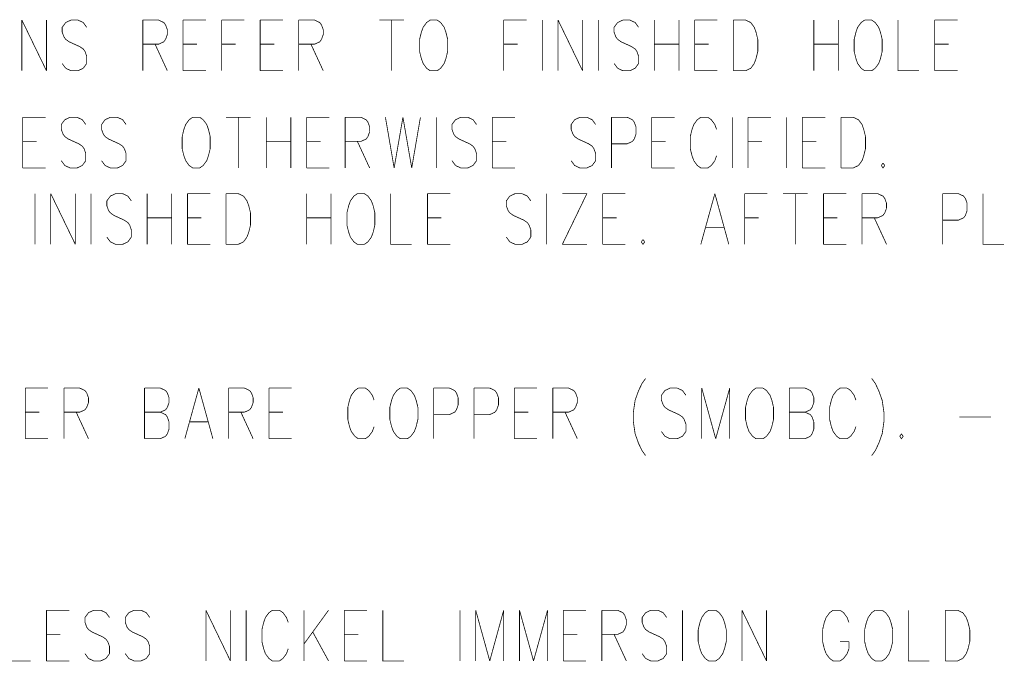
# Model space of a CAD drawing. Extents: x 0 to 34, y 0 to 22.
# Tile 23 of 33: x 21.871 to 23.148, y 8.958 to 9.79. Entities that reach past the tile are written whole.
import ezdxf

# ---------------------------------------------------------------- set-up
doc = ezdxf.new("R2010")
doc.units = 0
doc.header["$MEASUREMENT"] = 0
doc.layers.add('DD_PHO', color=7, linetype='CONTINUOUS')

msp = doc.modelspace()

# ---------------------------------------------------------------- linework, layer by layer
at = {"layer": 'DD_PHO', "const_width": 0.001}
for points in [[(21.874, 9.7895), (21.874, 9.7238)], [(21.874, 9.7895), (21.9059, 9.7238)], [(21.9059, 9.7895), (21.9059, 9.7238)], [(21.9377, 9.7895), (21.9309, 9.7863), (21.9263, 9.7801), (21.9263, 9.7738), (21.9286, 9.7676), (21.9309, 9.7645)], [(21.9468, 9.7895), (21.9377, 9.7895)], [(21.9581, 9.7801), (21.9536, 9.7863), (21.9468, 9.7895)], [(22.0309, 9.7895), (22.0309, 9.7238)], [(22.0309, 9.7895), (22.0513, 9.7895)], [(22.0513, 9.7895), (22.0581, 9.7863), (22.0604, 9.7832)], [(22.0604, 9.7832), (22.0627, 9.777)], [(22.0831, 9.7895), (22.0831, 9.7238)], [(22.0831, 9.7895), (22.1127, 9.7895)], [(22.1331, 9.7895), (22.1331, 9.7238)], [(22.1331, 9.7895), (22.1627, 9.7895)], [(22.1831, 9.7895), (22.1831, 9.7238)], [(22.1831, 9.7895), (22.2127, 9.7895)], [(22.2331, 9.7895), (22.2331, 9.7238)], [(22.2331, 9.7895), (22.2536, 9.7895)], [(22.2536, 9.7895), (22.2604, 9.7863), (22.2627, 9.7832)], [(22.2627, 9.7832), (22.2649, 9.777)], [(22.3377, 9.7895), (22.3695, 9.7895)], [(22.3536, 9.7895), (22.3536, 9.7238)], [(22.4036, 9.7895), (22.399, 9.7863), (22.3945, 9.7801), (22.3922, 9.7738), (22.3899, 9.7645)], [(22.4127, 9.7895), (22.4036, 9.7895)], [(22.4263, 9.7645), (22.424, 9.7738), (22.4218, 9.7801), (22.4172, 9.7863), (22.4127, 9.7895)], [(22.499, 9.7895), (22.499, 9.7238)], [(22.499, 9.7895), (22.5286, 9.7895)], [(22.549, 9.7895), (22.549, 9.7238)], [(22.5695, 9.7895), (22.5695, 9.7238)], [(22.5695, 9.7895), (22.6013, 9.7238)], [(22.6013, 9.7895), (22.6013, 9.7238)], [(22.6218, 9.7895), (22.6218, 9.7238)], [(22.6536, 9.7895), (22.6468, 9.7863), (22.6422, 9.7801), (22.6422, 9.7738), (22.6445, 9.7676), (22.6468, 9.7645)], [(22.6627, 9.7895), (22.6536, 9.7895)], [(22.674, 9.7801), (22.6695, 9.7863), (22.6627, 9.7895)], [(22.6945, 9.7895), (22.6945, 9.7238)], [(22.7263, 9.7895), (22.7263, 9.7238)], [(22.7468, 9.7895), (22.7468, 9.7238)], [(22.7468, 9.7895), (22.7763, 9.7895)], [(22.7968, 9.7895), (22.7968, 9.7238)], [(22.7968, 9.7895), (22.8127, 9.7895)], [(22.8127, 9.7895), (22.8195, 9.7863), (22.824, 9.7801), (22.8263, 9.7738), (22.8286, 9.7645)], [(22.9013, 9.7895), (22.9013, 9.7238)], [(22.9331, 9.7895), (22.9331, 9.7238)], [(22.9672, 9.7895), (22.9627, 9.7863), (22.9581, 9.7801), (22.9559, 9.7738), (22.9536, 9.7645)], [(22.9763, 9.7895), (22.9672, 9.7895)], [(22.9899, 9.7645), (22.9877, 9.7738), (22.9854, 9.7801), (22.9809, 9.7863), (22.9763, 9.7895)], [(23.0104, 9.7895), (23.0104, 9.7238), (23.0377, 9.7238)], [(23.0581, 9.7895), (23.0581, 9.7238)], [(23.0581, 9.7895), (23.0877, 9.7895)], [(22.0627, 9.7707), (22.0604, 9.7645)], [(22.0627, 9.777), (22.0627, 9.7707)], [(22.2649, 9.7707), (22.2627, 9.7645)], [(22.2649, 9.777), (22.2649, 9.7707)], [(21.9309, 9.7645), (21.9354, 9.7613), (21.949, 9.7551), (21.9536, 9.752)], [(22.0513, 9.7582), (22.0309, 9.7582)], [(22.0468, 9.7582), (22.0627, 9.7238)], [(22.0604, 9.7645), (22.0581, 9.7613), (22.0513, 9.7582)], [(22.0831, 9.7582), (22.1013, 9.7582)], [(22.1331, 9.7582), (22.1513, 9.7582)], [(22.1831, 9.7582), (22.2013, 9.7582)], [(22.2536, 9.7582), (22.2331, 9.7582)], [(22.249, 9.7582), (22.2649, 9.7238)], [(22.2627, 9.7645), (22.2604, 9.7613), (22.2536, 9.7582)], [(22.3899, 9.7645), (22.3899, 9.7488), (22.3922, 9.7395)], [(22.424, 9.7395), (22.4263, 9.7488), (22.4263, 9.7645)], [(22.499, 9.7582), (22.5172, 9.7582)], [(22.6468, 9.7645), (22.6513, 9.7613), (22.6649, 9.7551), (22.6695, 9.752)], [(22.6945, 9.7582), (22.7263, 9.7582)], [(22.7468, 9.7582), (22.7649, 9.7582)], [(22.8286, 9.7645), (22.8286, 9.7488), (22.8263, 9.7395)], [(22.9013, 9.7582), (22.9331, 9.7582)], [(22.9536, 9.7645), (22.9536, 9.7488), (22.9559, 9.7395)], [(22.9877, 9.7395), (22.9899, 9.7488), (22.9899, 9.7645)], [(23.0581, 9.7582), (23.0763, 9.7582)], [(21.9536, 9.752), (21.9559, 9.7488), (21.9581, 9.7426), (21.9581, 9.7332)], [(22.6695, 9.752), (22.6718, 9.7488), (22.674, 9.7426), (22.674, 9.7332)], [(21.9309, 9.727), (21.9263, 9.7332)], [(21.9581, 9.7332), (21.9536, 9.727)], [(22.3922, 9.7395), (22.3945, 9.7332)], [(22.3945, 9.7332), (22.399, 9.727)], [(22.4172, 9.727), (22.4218, 9.7332)], [(22.4218, 9.7332), (22.424, 9.7395)], [(22.6468, 9.727), (22.6422, 9.7332)], [(22.674, 9.7332), (22.6695, 9.727)], [(22.824, 9.7332), (22.8195, 9.727)], [(22.8263, 9.7395), (22.824, 9.7332)], [(22.9559, 9.7395), (22.9581, 9.7332)], [(22.9581, 9.7332), (22.9627, 9.727)], [(22.9809, 9.727), (22.9854, 9.7332)], [(22.9854, 9.7332), (22.9877, 9.7395)], [(21.9536, 9.727), (21.9468, 9.7238), (21.9377, 9.7238), (21.9309, 9.727)], [(22.0831, 9.7238), (22.1127, 9.7238)], [(22.1831, 9.7238), (22.2127, 9.7238)], [(22.399, 9.727), (22.4036, 9.7238), (22.4127, 9.7238), (22.4172, 9.727)], [(22.6695, 9.727), (22.6627, 9.7238), (22.6536, 9.7238), (22.6468, 9.727)], [(22.7468, 9.7238), (22.7763, 9.7238)], [(22.8195, 9.727), (22.8127, 9.7238), (22.7968, 9.7238)], [(22.9627, 9.727), (22.9672, 9.7238), (22.9763, 9.7238), (22.9809, 9.727)], [(23.0581, 9.7238), (23.0877, 9.7238)], [(21.8751, 9.6635), (21.8751, 9.5978)], [(21.8751, 9.6635), (21.9047, 9.6635)], [(21.9365, 9.6635), (21.9297, 9.6603), (21.9251, 9.6541), (21.9251, 9.6478), (21.9274, 9.6416), (21.9297, 9.6385)], [(21.9456, 9.6635), (21.9365, 9.6635)], [(21.9569, 9.6541), (21.9524, 9.6603), (21.9456, 9.6635)], [(21.9888, 9.6635), (21.9819, 9.6603), (21.9774, 9.6541), (21.9774, 9.6478), (21.9797, 9.6416), (21.9819, 9.6385)], [(21.9979, 9.6635), (21.9888, 9.6635)], [(22.0092, 9.6541), (22.0047, 9.6603), (21.9979, 9.6635)], [(22.0956, 9.6635), (22.091, 9.6603), (22.0865, 9.6541), (22.0842, 9.6478), (22.0819, 9.6385)], [(22.1047, 9.6635), (22.0956, 9.6635)], [(22.1183, 9.6385), (22.116, 9.6478), (22.1138, 9.6541), (22.1092, 9.6603), (22.1047, 9.6635)], [(22.1388, 9.6635), (22.1706, 9.6635)], [(22.1547, 9.6635), (22.1547, 9.5978)], [(22.191, 9.6635), (22.191, 9.5978)], [(22.2229, 9.6635), (22.2229, 9.5978)], [(22.2433, 9.6635), (22.2433, 9.5978)], [(22.2433, 9.6635), (22.2729, 9.6635)], [(22.2933, 9.6635), (22.2933, 9.5978)], [(22.2933, 9.6635), (22.3138, 9.6635)], [(22.3138, 9.6635), (22.3206, 9.6603), (22.3229, 9.6572)], [(22.3229, 9.6572), (22.3251, 9.651)], [(22.3456, 9.6635), (22.3569, 9.5978)], [(22.3683, 9.6635), (22.3569, 9.5978)], [(22.3683, 9.6635), (22.3797, 9.5978)], [(22.391, 9.6635), (22.3797, 9.5978)], [(22.4115, 9.6635), (22.4115, 9.5978)], [(22.4433, 9.6635), (22.4365, 9.6603), (22.4319, 9.6541), (22.4319, 9.6478), (22.4342, 9.6416), (22.4365, 9.6385)], [(22.4524, 9.6635), (22.4433, 9.6635)], [(22.4638, 9.6541), (22.4592, 9.6603), (22.4524, 9.6635)], [(22.4842, 9.6635), (22.4842, 9.5978)], [(22.4842, 9.6635), (22.5138, 9.6635)], [(22.5979, 9.6635), (22.591, 9.6603), (22.5865, 9.6541), (22.5865, 9.6478), (22.5888, 9.6416), (22.591, 9.6385)], [(22.6069, 9.6635), (22.5979, 9.6635)], [(22.6183, 9.6541), (22.6138, 9.6603), (22.6069, 9.6635)], [(22.6388, 9.6635), (22.6388, 9.5978)], [(22.6388, 9.6635), (22.6592, 9.6635)], [(22.6592, 9.6635), (22.666, 9.6603), (22.6683, 9.6572)], [(22.6683, 9.6572), (22.6706, 9.651)], [(22.691, 9.6635), (22.691, 9.5978)], [(22.691, 9.6635), (22.7206, 9.6635)], [(22.7547, 9.6635), (22.7501, 9.6603), (22.7456, 9.6541), (22.7433, 9.6478), (22.741, 9.6385)], [(22.7638, 9.6635), (22.7547, 9.6635)], [(22.7751, 9.6478), (22.7729, 9.6541), (22.7683, 9.6603), (22.7638, 9.6635)], [(22.7956, 9.6635), (22.7956, 9.5978)], [(22.816, 9.6635), (22.816, 9.5978)], [(22.816, 9.6635), (22.8456, 9.6635)], [(22.866, 9.6635), (22.866, 9.5978)], [(22.8865, 9.6635), (22.8865, 9.5978)], [(22.8865, 9.6635), (22.916, 9.6635)], [(22.9365, 9.6635), (22.9365, 9.5978)], [(22.9365, 9.6635), (22.9524, 9.6635)], [(22.9524, 9.6635), (22.9592, 9.6603), (22.9638, 9.6541), (22.966, 9.6478), (22.9683, 9.6385)], [(22.3251, 9.6447), (22.3229, 9.6385)], [(22.3251, 9.651), (22.3251, 9.6447)], [(22.6706, 9.651), (22.6706, 9.6416), (22.6683, 9.6353), (22.666, 9.6322)], [(21.8751, 9.6322), (21.8933, 9.6322)], [(21.9297, 9.6385), (21.9342, 9.6353), (21.9479, 9.6291), (21.9524, 9.626)], [(21.9819, 9.6385), (21.9865, 9.6353), (22.0001, 9.6291), (22.0047, 9.626)], [(22.0819, 9.6385), (22.0819, 9.6228), (22.0842, 9.6135)], [(22.116, 9.6135), (22.1183, 9.6228), (22.1183, 9.6385)], [(22.191, 9.6322), (22.2229, 9.6322)], [(22.2433, 9.6322), (22.2615, 9.6322)], [(22.3138, 9.6322), (22.2933, 9.6322)], [(22.3092, 9.6322), (22.3251, 9.5978)], [(22.3229, 9.6385), (22.3206, 9.6353), (22.3138, 9.6322)], [(22.4365, 9.6385), (22.441, 9.6353), (22.4547, 9.6291), (22.4592, 9.626)], [(22.4842, 9.6322), (22.5024, 9.6322)], [(22.591, 9.6385), (22.5956, 9.6353), (22.6092, 9.6291), (22.6138, 9.626)], [(22.666, 9.6322), (22.6592, 9.6291), (22.6388, 9.6291)], [(22.691, 9.6322), (22.7092, 9.6322)], [(22.741, 9.6385), (22.741, 9.6228), (22.7433, 9.6135)], [(22.816, 9.6322), (22.8342, 9.6322)], [(22.8865, 9.6322), (22.9047, 9.6322)], [(22.9683, 9.6385), (22.9683, 9.6228), (22.966, 9.6135)], [(21.9524, 9.626), (21.9547, 9.6228), (21.9569, 9.6166), (21.9569, 9.6072)], [(22.0047, 9.626), (22.0069, 9.6228), (22.0092, 9.6166), (22.0092, 9.6072)], [(22.4592, 9.626), (22.4615, 9.6228), (22.4638, 9.6166), (22.4638, 9.6072)], [(22.6138, 9.626), (22.616, 9.6228), (22.6183, 9.6166), (22.6183, 9.6072)], [(21.9297, 9.601), (21.9251, 9.6072)], [(21.9569, 9.6072), (21.9524, 9.601)], [(21.9819, 9.601), (21.9774, 9.6072)], [(22.0092, 9.6072), (22.0047, 9.601)], [(22.0842, 9.6135), (22.0865, 9.6072)], [(22.0865, 9.6072), (22.091, 9.601)], [(22.1092, 9.601), (22.1138, 9.6072)], [(22.1138, 9.6072), (22.116, 9.6135)], [(22.4365, 9.601), (22.4319, 9.6072)], [(22.4638, 9.6072), (22.4592, 9.601)], [(22.591, 9.601), (22.5865, 9.6072)], [(22.6183, 9.6072), (22.6138, 9.601)], [(22.7433, 9.6135), (22.7456, 9.6072)], [(22.7456, 9.6072), (22.7501, 9.601)], [(22.7683, 9.601), (22.7729, 9.6072)], [(22.7729, 9.6072), (22.7751, 9.6135)], [(22.9638, 9.6072), (22.9592, 9.601)], [(22.966, 9.6135), (22.9638, 9.6072)], [(22.991, 9.6041), (22.9888, 9.601)], [(22.9933, 9.601), (22.991, 9.6041)], [(21.8751, 9.5978), (21.9047, 9.5978)], [(21.9524, 9.601), (21.9456, 9.5978), (21.9365, 9.5978), (21.9297, 9.601)], [(22.0047, 9.601), (21.9979, 9.5978), (21.9888, 9.5978), (21.9819, 9.601)], [(22.091, 9.601), (22.0956, 9.5978), (22.1047, 9.5978), (22.1092, 9.601)], [(22.2433, 9.5978), (22.2729, 9.5978)], [(22.4592, 9.601), (22.4524, 9.5978), (22.4433, 9.5978), (22.4365, 9.601)], [(22.4842, 9.5978), (22.5138, 9.5978)], [(22.6138, 9.601), (22.6069, 9.5978), (22.5979, 9.5978), (22.591, 9.601)], [(22.691, 9.5978), (22.7206, 9.5978)], [(22.7501, 9.601), (22.7547, 9.5978), (22.7638, 9.5978), (22.7683, 9.601)], [(22.8865, 9.5978), (22.916, 9.5978)], [(22.9592, 9.601), (22.9524, 9.5978), (22.9365, 9.5978)], [(22.9888, 9.601), (22.991, 9.5978), (22.9933, 9.601)], [(21.891, 9.5645), (21.891, 9.4988)], [(21.9115, 9.5645), (21.9115, 9.4988)], [(21.9115, 9.5645), (21.9433, 9.4988)], [(21.9433, 9.5645), (21.9433, 9.4988)], [(21.9638, 9.5645), (21.9638, 9.4988)], [(21.9956, 9.5645), (21.9888, 9.5613), (21.9842, 9.5551), (21.9842, 9.5488), (21.9865, 9.5426), (21.9888, 9.5395)], [(22.0047, 9.5645), (21.9956, 9.5645)], [(22.016, 9.5551), (22.0115, 9.5613), (22.0047, 9.5645)], [(22.0365, 9.5645), (22.0365, 9.4988)], [(22.0683, 9.5645), (22.0683, 9.4988)], [(22.0888, 9.5645), (22.0888, 9.4988)], [(22.0888, 9.5645), (22.1183, 9.5645)], [(22.1388, 9.5645), (22.1388, 9.4988)], [(22.1388, 9.5645), (22.1547, 9.5645)], [(22.1547, 9.5645), (22.1615, 9.5613), (22.166, 9.5551), (22.1683, 9.5488), (22.1706, 9.5395)], [(22.2433, 9.5645), (22.2433, 9.4988)], [(22.2751, 9.5645), (22.2751, 9.4988)], [(22.3092, 9.5645), (22.3047, 9.5613), (22.3001, 9.5551), (22.2979, 9.5488), (22.2956, 9.5395)], [(22.3183, 9.5645), (22.3092, 9.5645)], [(22.3319, 9.5395), (22.3297, 9.5488), (22.3274, 9.5551), (22.3229, 9.5613), (22.3183, 9.5645)], [(22.3524, 9.5645), (22.3524, 9.4988), (22.3797, 9.4988)], [(22.4001, 9.5645), (22.4001, 9.4988)], [(22.4001, 9.5645), (22.4297, 9.5645)], [(22.5138, 9.5645), (22.5069, 9.5613), (22.5024, 9.5551), (22.5024, 9.5488), (22.5047, 9.5426), (22.5069, 9.5395)], [(22.5229, 9.5645), (22.5138, 9.5645)], [(22.5342, 9.5551), (22.5297, 9.5613), (22.5229, 9.5645)], [(22.5547, 9.5645), (22.5547, 9.4988)], [(22.6069, 9.5645), (22.5751, 9.4988)], [(22.5751, 9.5645), (22.6069, 9.5645)], [(22.6274, 9.5645), (22.6274, 9.4988)], [(22.6274, 9.5645), (22.6569, 9.5645)], [(22.7729, 9.5645), (22.7547, 9.4988)], [(22.7729, 9.5645), (22.791, 9.4988)], [(22.8115, 9.5645), (22.8115, 9.4988)], [(22.8115, 9.5645), (22.841, 9.5645)], [(22.8615, 9.5645), (22.8933, 9.5645)], [(22.8774, 9.5645), (22.8774, 9.4988)], [(22.9138, 9.5645), (22.9138, 9.4988)], [(22.9138, 9.5645), (22.9433, 9.5645)], [(22.9638, 9.5645), (22.9638, 9.4988)], [(22.9638, 9.5645), (22.9842, 9.5645)], [(22.9842, 9.5645), (22.991, 9.5613), (22.9933, 9.5582)], [(22.9933, 9.5582), (22.9956, 9.552)], [(23.0683, 9.5645), (23.0683, 9.4988)], [(23.0683, 9.5645), (23.0888, 9.5645)], [(23.0888, 9.5645), (23.0956, 9.5613), (23.0979, 9.5582)], [(23.0979, 9.5582), (23.1001, 9.552)], [(23.1206, 9.5645), (23.1206, 9.4988), (23.1479, 9.4988)], [(22.9956, 9.5457), (22.9933, 9.5395)], [(22.9956, 9.552), (22.9956, 9.5457)], [(23.1001, 9.552), (23.1001, 9.5426), (23.0979, 9.5363), (23.0956, 9.5332)], [(21.9888, 9.5395), (21.9933, 9.5363), (22.0069, 9.5301), (22.0115, 9.527)], [(22.0365, 9.5332), (22.0683, 9.5332)], [(22.0888, 9.5332), (22.1069, 9.5332)], [(22.1706, 9.5395), (22.1706, 9.5238), (22.1683, 9.5145)], [(22.2433, 9.5332), (22.2751, 9.5332)], [(22.2956, 9.5395), (22.2956, 9.5238), (22.2979, 9.5145)], [(22.3297, 9.5145), (22.3319, 9.5238), (22.3319, 9.5395)], [(22.4001, 9.5332), (22.4183, 9.5332)], [(22.5069, 9.5395), (22.5115, 9.5363), (22.5251, 9.5301), (22.5297, 9.527)], [(22.6274, 9.5332), (22.6456, 9.5332)], [(22.8115, 9.5332), (22.8297, 9.5332)], [(22.9138, 9.5332), (22.9319, 9.5332)], [(22.9842, 9.5332), (22.9638, 9.5332)], [(22.9797, 9.5332), (22.9956, 9.4988)], [(22.9933, 9.5395), (22.991, 9.5363), (22.9842, 9.5332)], [(23.0956, 9.5332), (23.0888, 9.5301), (23.0683, 9.5301)], [(22.0115, 9.527), (22.0138, 9.5238), (22.016, 9.5176), (22.016, 9.5082)], [(22.5297, 9.527), (22.5319, 9.5238), (22.5342, 9.5176), (22.5342, 9.5082)], [(22.7615, 9.5207), (22.7842, 9.5207)], [(21.9888, 9.502), (21.9842, 9.5082)], [(22.0115, 9.502), (22.0047, 9.4988), (21.9956, 9.4988), (21.9888, 9.502)], [(22.016, 9.5082), (22.0115, 9.502)], [(22.1615, 9.502), (22.1547, 9.4988), (22.1388, 9.4988)], [(22.166, 9.5082), (22.1615, 9.502)], [(22.1683, 9.5145), (22.166, 9.5082)], [(22.2979, 9.5145), (22.3001, 9.5082)], [(22.3001, 9.5082), (22.3047, 9.502)], [(22.3047, 9.502), (22.3092, 9.4988), (22.3183, 9.4988), (22.3229, 9.502)], [(22.3229, 9.502), (22.3274, 9.5082)], [(22.3274, 9.5082), (22.3297, 9.5145)], [(22.5069, 9.502), (22.5024, 9.5082)], [(22.5297, 9.502), (22.5229, 9.4988), (22.5138, 9.4988), (22.5069, 9.502)], [(22.5342, 9.5082), (22.5297, 9.502)], [(22.6797, 9.5051), (22.6774, 9.502)], [(22.6774, 9.502), (22.6797, 9.4988), (22.6819, 9.502)], [(22.6819, 9.502), (22.6797, 9.5051)], [(22.0888, 9.4988), (22.1183, 9.4988)], [(22.4001, 9.4988), (22.4297, 9.4988)], [(22.5751, 9.4988), (22.6069, 9.4988)], [(22.6274, 9.4988), (22.6569, 9.4988)], [(22.9138, 9.4988), (22.9433, 9.4988)], [(22.6831, 9.325), (22.6786, 9.3187)], [(22.9763, 9.325), (22.9809, 9.3187)], [(21.8786, 9.3125), (21.8786, 9.2468)], [(21.8786, 9.3125), (21.9081, 9.3125)], [(21.9286, 9.3125), (21.9286, 9.2468)], [(21.9286, 9.3125), (21.949, 9.3125)], [(21.949, 9.3125), (21.9559, 9.3093), (21.9581, 9.3062)], [(22.0331, 9.3125), (22.0331, 9.2468)], [(22.0331, 9.3125), (22.0536, 9.3125)], [(22.0536, 9.3125), (22.0604, 9.3093), (22.0627, 9.3062)], [(22.1036, 9.3125), (22.0854, 9.2468)], [(22.1036, 9.3125), (22.1218, 9.2468)], [(22.1422, 9.3125), (22.1422, 9.2468)], [(22.1422, 9.3125), (22.1627, 9.3125)], [(22.1627, 9.3125), (22.1695, 9.3093), (22.1718, 9.3062)], [(22.1945, 9.3125), (22.1945, 9.2468)], [(22.1945, 9.3125), (22.224, 9.3125)], [(22.3104, 9.3125), (22.3059, 9.3093), (22.3013, 9.3031), (22.299, 9.2968), (22.2968, 9.2875)], [(22.3195, 9.3125), (22.3104, 9.3125)], [(22.3309, 9.2968), (22.3286, 9.3031), (22.324, 9.3093), (22.3195, 9.3125)], [(22.3649, 9.3125), (22.3604, 9.3093), (22.3559, 9.3031), (22.3536, 9.2968), (22.3513, 9.2875)], [(22.374, 9.3125), (22.3649, 9.3125)], [(22.3877, 9.2875), (22.3854, 9.2968), (22.3831, 9.3031), (22.3786, 9.3093), (22.374, 9.3125)], [(22.4081, 9.3125), (22.4081, 9.2468)], [(22.4081, 9.3125), (22.4286, 9.3125)], [(22.4286, 9.3125), (22.4354, 9.3093), (22.4377, 9.3062)], [(22.4604, 9.3125), (22.4604, 9.2468)], [(22.4604, 9.3125), (22.4809, 9.3125)], [(22.4809, 9.3125), (22.4877, 9.3093), (22.4899, 9.3062)], [(22.5127, 9.3125), (22.5127, 9.2468)], [(22.5127, 9.3125), (22.5422, 9.3125)], [(22.5627, 9.3125), (22.5627, 9.2468)], [(22.5627, 9.3125), (22.5831, 9.3125)], [(22.5831, 9.3125), (22.5899, 9.3093), (22.5922, 9.3062)], [(22.6786, 9.3187), (22.674, 9.3093), (22.6695, 9.2968), (22.6672, 9.2812)], [(22.7149, 9.3125), (22.7081, 9.3093), (22.7036, 9.3031), (22.7036, 9.2968), (22.7059, 9.2906), (22.7081, 9.2875)], [(22.724, 9.3125), (22.7149, 9.3125)], [(22.7354, 9.3031), (22.7309, 9.3093), (22.724, 9.3125)], [(22.7559, 9.3125), (22.7559, 9.2468)], [(22.7559, 9.3125), (22.774, 9.2468)], [(22.7922, 9.3125), (22.774, 9.2468)], [(22.7922, 9.3125), (22.7922, 9.2468)], [(22.8263, 9.3125), (22.8218, 9.3093), (22.8172, 9.3031), (22.8149, 9.2968), (22.8127, 9.2875)], [(22.8354, 9.3125), (22.8263, 9.3125)], [(22.849, 9.2875), (22.8468, 9.2968), (22.8445, 9.3031), (22.8399, 9.3093), (22.8354, 9.3125)], [(22.8695, 9.3125), (22.8695, 9.2468)], [(22.8695, 9.3125), (22.8899, 9.3125)], [(22.8899, 9.3125), (22.8968, 9.3093), (22.899, 9.3062)], [(22.9354, 9.3125), (22.9309, 9.3093), (22.9263, 9.3031), (22.924, 9.2968), (22.9218, 9.2875)], [(22.9445, 9.3125), (22.9354, 9.3125)], [(22.9559, 9.2968), (22.9536, 9.3031), (22.949, 9.3093), (22.9445, 9.3125)], [(22.9809, 9.3187), (22.9854, 9.3093), (22.9899, 9.2968), (22.9922, 9.2812)], [(21.9581, 9.3062), (21.9604, 9.3)], [(21.9604, 9.3), (21.9604, 9.2937)], [(22.0627, 9.3062), (22.0649, 9.3)], [(22.0649, 9.3), (22.0649, 9.2937)], [(22.1718, 9.3062), (22.174, 9.3)], [(22.174, 9.3), (22.174, 9.2937)], [(22.4399, 9.3), (22.4399, 9.2906), (22.4377, 9.2843), (22.4354, 9.2812)], [(22.4377, 9.3062), (22.4399, 9.3)], [(22.4922, 9.3), (22.4922, 9.2906), (22.4899, 9.2843), (22.4877, 9.2812)], [(22.4899, 9.3062), (22.4922, 9.3)], [(22.5922, 9.3062), (22.5945, 9.3)], [(22.5945, 9.3), (22.5945, 9.2937)], [(22.899, 9.3062), (22.9013, 9.3)], [(22.9013, 9.3), (22.9013, 9.2937)], [(21.9581, 9.2875), (21.9559, 9.2843), (21.949, 9.2812)], [(21.9604, 9.2937), (21.9581, 9.2875)], [(22.0627, 9.2875), (22.0604, 9.2843), (22.0536, 9.2812)], [(22.0649, 9.2937), (22.0627, 9.2875)], [(22.1718, 9.2875), (22.1695, 9.2843), (22.1627, 9.2812)], [(22.174, 9.2937), (22.1718, 9.2875)], [(22.2968, 9.2875), (22.2968, 9.2718), (22.299, 9.2625)], [(22.3513, 9.2875), (22.3513, 9.2718), (22.3536, 9.2625)], [(22.3854, 9.2625), (22.3877, 9.2718), (22.3877, 9.2875)], [(22.5922, 9.2875), (22.5899, 9.2843), (22.5831, 9.2812)], [(22.5945, 9.2937), (22.5922, 9.2875)], [(22.7081, 9.2875), (22.7127, 9.2843), (22.7263, 9.2781), (22.7309, 9.275)], [(22.8127, 9.2875), (22.8127, 9.2718), (22.8149, 9.2625)], [(22.8468, 9.2625), (22.849, 9.2718), (22.849, 9.2875)], [(22.899, 9.2875), (22.8968, 9.2843), (22.8899, 9.2812)], [(22.9013, 9.2937), (22.899, 9.2875)], [(22.9218, 9.2875), (22.9218, 9.2718), (22.924, 9.2625)], [(21.8786, 9.2812), (21.8968, 9.2812)], [(21.949, 9.2812), (21.9286, 9.2812)], [(21.9445, 9.2812), (21.9604, 9.2468)], [(22.0331, 9.2812), (22.0536, 9.2812)], [(22.0536, 9.2812), (22.0604, 9.2781), (22.0627, 9.275)], [(22.0627, 9.275), (22.0649, 9.2687)], [(22.1627, 9.2812), (22.1422, 9.2812)], [(22.1581, 9.2812), (22.174, 9.2468)], [(22.1945, 9.2812), (22.2127, 9.2812)], [(22.4354, 9.2812), (22.4286, 9.2781), (22.4081, 9.2781)], [(22.4877, 9.2812), (22.4809, 9.2781), (22.4604, 9.2781)], [(22.5127, 9.2812), (22.5309, 9.2812)], [(22.5831, 9.2812), (22.5627, 9.2812)], [(22.5786, 9.2812), (22.5945, 9.2468)], [(22.6672, 9.2812), (22.6672, 9.2687)], [(22.7309, 9.275), (22.7331, 9.2718), (22.7354, 9.2656), (22.7354, 9.2562)], [(22.8695, 9.2812), (22.8899, 9.2812)], [(22.8899, 9.2812), (22.8968, 9.2781), (22.899, 9.275)], [(22.899, 9.275), (22.9013, 9.2687)], [(22.9922, 9.2812), (22.9922, 9.2687)], [(23.0899, 9.275), (23.1309, 9.275)], [(22.0649, 9.2687), (22.0649, 9.2593), (22.0627, 9.2531), (22.0604, 9.25)], [(22.0922, 9.2687), (22.1149, 9.2687)], [(22.299, 9.2625), (22.3013, 9.2562)], [(22.3286, 9.2562), (22.3309, 9.2625)], [(22.3536, 9.2625), (22.3559, 9.2562)], [(22.3831, 9.2562), (22.3854, 9.2625)], [(22.6672, 9.2687), (22.6695, 9.2531), (22.674, 9.2406), (22.6786, 9.2312)], [(22.8149, 9.2625), (22.8172, 9.2562)], [(22.8445, 9.2562), (22.8468, 9.2625)], [(22.9013, 9.2687), (22.9013, 9.2593), (22.899, 9.2531), (22.8968, 9.25)], [(22.924, 9.2625), (22.9263, 9.2562)], [(22.9536, 9.2562), (22.9559, 9.2625)], [(22.9922, 9.2687), (22.9899, 9.2531), (22.9854, 9.2406), (22.9809, 9.2312)], [(21.8786, 9.2468), (21.9081, 9.2468)], [(22.0604, 9.25), (22.0536, 9.2468), (22.0331, 9.2468)], [(22.1945, 9.2468), (22.224, 9.2468)], [(22.3013, 9.2562), (22.3059, 9.25)], [(22.3059, 9.25), (22.3104, 9.2468), (22.3195, 9.2468), (22.324, 9.25)], [(22.324, 9.25), (22.3286, 9.2562)], [(22.3559, 9.2562), (22.3604, 9.25)], [(22.3604, 9.25), (22.3649, 9.2468), (22.374, 9.2468), (22.3786, 9.25)], [(22.3786, 9.25), (22.3831, 9.2562)], [(22.5127, 9.2468), (22.5422, 9.2468)], [(22.7081, 9.25), (22.7036, 9.2562)], [(22.7309, 9.25), (22.724, 9.2468), (22.7149, 9.2468), (22.7081, 9.25)], [(22.7354, 9.2562), (22.7309, 9.25)], [(22.8172, 9.2562), (22.8218, 9.25)], [(22.8218, 9.25), (22.8263, 9.2468), (22.8354, 9.2468), (22.8399, 9.25)], [(22.8399, 9.25), (22.8445, 9.2562)], [(22.8968, 9.25), (22.8899, 9.2468), (22.8695, 9.2468)], [(22.9263, 9.2562), (22.9309, 9.25)], [(22.9309, 9.25), (22.9354, 9.2468), (22.9445, 9.2468), (22.949, 9.25)], [(22.949, 9.25), (22.9536, 9.2562)], [(23.0149, 9.2531), (23.0127, 9.25)], [(23.0127, 9.25), (23.0149, 9.2468), (23.0172, 9.25)], [(23.0172, 9.25), (23.0149, 9.2531)], [(22.6786, 9.2312), (22.6831, 9.2249)], [(22.9809, 9.2312), (22.9763, 9.2249)], [(21.8581, 9.0245), (21.8581, 8.9588), (21.8854, 8.9588)], [(21.9059, 9.0245), (21.9059, 8.9588)], [(21.9059, 9.0245), (21.9354, 9.0245)], [(21.9672, 9.0245), (21.9604, 9.0213), (21.9559, 9.0151), (21.9559, 9.0088), (21.9581, 9.0026), (21.9604, 8.9995)], [(21.9763, 9.0245), (21.9672, 9.0245)], [(21.9877, 9.0151), (21.9831, 9.0213), (21.9763, 9.0245)], [(22.0195, 9.0245), (22.0127, 9.0213), (22.0081, 9.0151), (22.0081, 9.0088), (22.0104, 9.0026), (22.0127, 8.9995)], [(22.0286, 9.0245), (22.0195, 9.0245)], [(22.0399, 9.0151), (22.0354, 9.0213), (22.0286, 9.0245)], [(22.1127, 9.0245), (22.1127, 8.9588)], [(22.1127, 9.0245), (22.1445, 8.9588)], [(22.1445, 9.0245), (22.1445, 8.9588)], [(22.1649, 9.0245), (22.1649, 8.9588)], [(22.199, 9.0245), (22.1945, 9.0213), (22.1899, 9.0151), (22.1877, 9.0088), (22.1854, 8.9995)], [(22.2081, 9.0245), (22.199, 9.0245)], [(22.2195, 9.0088), (22.2172, 9.0151), (22.2127, 9.0213), (22.2081, 9.0245)], [(22.2399, 9.0245), (22.2399, 8.9588)], [(22.2718, 9.0245), (22.2399, 8.9807)], [(22.2922, 9.0245), (22.2922, 8.9588)], [(22.2922, 9.0245), (22.3218, 9.0245)], [(22.3422, 9.0245), (22.3422, 8.9588), (22.3695, 8.9588)], [(22.4422, 9.0245), (22.4422, 8.9588)], [(22.4627, 9.0245), (22.4627, 8.9588)], [(22.4627, 9.0245), (22.4809, 8.9588)], [(22.499, 9.0245), (22.4809, 8.9588)], [(22.499, 9.0245), (22.499, 8.9588)], [(22.5195, 9.0245), (22.5195, 8.9588)], [(22.5195, 9.0245), (22.5377, 8.9588)], [(22.5559, 9.0245), (22.5377, 8.9588)], [(22.5559, 9.0245), (22.5559, 8.9588)], [(22.5763, 9.0245), (22.5763, 8.9588)], [(22.5763, 9.0245), (22.6059, 9.0245)], [(22.6263, 9.0245), (22.6263, 8.9588)], [(22.6263, 9.0245), (22.6468, 9.0245)], [(22.6468, 9.0245), (22.6536, 9.0213), (22.6559, 9.0182)], [(22.6559, 9.0182), (22.6581, 9.012)], [(22.6899, 9.0245), (22.6831, 9.0213), (22.6786, 9.0151), (22.6786, 9.0088), (22.6809, 9.0026), (22.6831, 8.9995)], [(22.699, 9.0245), (22.6899, 9.0245)], [(22.7104, 9.0151), (22.7059, 9.0213), (22.699, 9.0245)], [(22.7309, 9.0245), (22.7309, 8.9588)], [(22.7649, 9.0245), (22.7604, 9.0213), (22.7559, 9.0151), (22.7536, 9.0088), (22.7513, 8.9995)], [(22.774, 9.0245), (22.7649, 9.0245)], [(22.7877, 8.9995), (22.7854, 9.0088), (22.7831, 9.0151), (22.7786, 9.0213), (22.774, 9.0245)], [(22.8081, 9.0245), (22.8081, 8.9588)], [(22.8081, 9.0245), (22.8399, 8.9588)], [(22.8399, 9.0245), (22.8399, 8.9588)], [(22.9263, 9.0245), (22.9218, 9.0213), (22.9172, 9.0151), (22.9149, 9.0088), (22.9127, 8.9995)], [(22.9354, 9.0245), (22.9263, 9.0245)], [(22.9468, 9.0088), (22.9445, 9.0151), (22.9399, 9.0213), (22.9354, 9.0245)], [(22.9809, 9.0245), (22.9763, 9.0213), (22.9718, 9.0151), (22.9695, 9.0088), (22.9672, 8.9995)], [(22.9899, 9.0245), (22.9809, 9.0245)], [(23.0036, 8.9995), (23.0013, 9.0088), (22.999, 9.0151), (22.9945, 9.0213), (22.9899, 9.0245)], [(23.024, 9.0245), (23.024, 8.9588), (23.0513, 8.9588)], [(23.0718, 9.0245), (23.0718, 8.9588)], [(23.0718, 9.0245), (23.0877, 9.0245)], [(23.0877, 9.0245), (23.0945, 9.0213), (23.099, 9.0151), (23.1013, 9.0088), (23.1036, 8.9995)], [(22.6581, 9.0057), (22.6559, 8.9995)], [(22.6581, 9.012), (22.6581, 9.0057)], [(21.9059, 8.9932), (21.924, 8.9932)], [(21.9604, 8.9995), (21.9649, 8.9963), (21.9786, 8.9901), (21.9831, 8.987)], [(22.0127, 8.9995), (22.0172, 8.9963), (22.0309, 8.9901), (22.0354, 8.987)], [(22.1854, 8.9995), (22.1854, 8.9838), (22.1877, 8.9745)], [(22.2513, 8.9963), (22.2718, 8.9588)], [(22.2922, 8.9932), (22.3104, 8.9932)], [(22.5763, 8.9932), (22.5945, 8.9932)], [(22.6468, 8.9932), (22.6263, 8.9932)], [(22.6422, 8.9932), (22.6581, 8.9588)], [(22.6559, 8.9995), (22.6536, 8.9963), (22.6468, 8.9932)], [(22.6831, 8.9995), (22.6877, 8.9963), (22.7013, 8.9901), (22.7059, 8.987)], [(22.7513, 8.9995), (22.7513, 8.9838), (22.7536, 8.9745)], [(22.7854, 8.9745), (22.7877, 8.9838), (22.7877, 8.9995)], [(22.9127, 8.9995), (22.9127, 8.9838), (22.9149, 8.9745)], [(22.9672, 8.9995), (22.9672, 8.9838), (22.9695, 8.9745)], [(23.0013, 8.9745), (23.0036, 8.9838), (23.0036, 8.9995)], [(23.1036, 8.9995), (23.1036, 8.9838), (23.1013, 8.9745)], [(21.9831, 8.987), (21.9854, 8.9838), (21.9877, 8.9776), (21.9877, 8.9682)], [(22.0354, 8.987), (22.0377, 8.9838), (22.0399, 8.9776), (22.0399, 8.9682)], [(22.7059, 8.987), (22.7081, 8.9838), (22.7104, 8.9776), (22.7104, 8.9682)], [(22.9354, 8.9838), (22.9468, 8.9838)], [(22.9468, 8.9745), (22.9468, 8.9838)], [(21.9604, 8.962), (21.9559, 8.9682)], [(21.9877, 8.9682), (21.9831, 8.962)], [(22.0127, 8.962), (22.0081, 8.9682)], [(22.0399, 8.9682), (22.0354, 8.962)], [(22.1877, 8.9745), (22.1899, 8.9682)], [(22.1899, 8.9682), (22.1945, 8.962)], [(22.2127, 8.962), (22.2172, 8.9682)], [(22.2172, 8.9682), (22.2195, 8.9745)], [(22.6831, 8.962), (22.6786, 8.9682)], [(22.7104, 8.9682), (22.7059, 8.962)], [(22.7536, 8.9745), (22.7559, 8.9682)], [(22.7559, 8.9682), (22.7604, 8.962)], [(22.7786, 8.962), (22.7831, 8.9682)], [(22.7831, 8.9682), (22.7854, 8.9745)], [(22.9149, 8.9745), (22.9172, 8.9682)], [(22.9172, 8.9682), (22.9218, 8.962)], [(22.9399, 8.962), (22.9445, 8.9682)], [(22.9445, 8.9682), (22.9468, 8.9745)], [(22.9695, 8.9745), (22.9718, 8.9682)], [(22.9718, 8.9682), (22.9763, 8.962)], [(22.9945, 8.962), (22.999, 8.9682)], [(22.999, 8.9682), (23.0013, 8.9745)], [(23.099, 8.9682), (23.0945, 8.962)], [(23.1013, 8.9745), (23.099, 8.9682)], [(21.9059, 8.9588), (21.9354, 8.9588)], [(21.9831, 8.962), (21.9763, 8.9588), (21.9672, 8.9588), (21.9604, 8.962)], [(22.0354, 8.962), (22.0286, 8.9588), (22.0195, 8.9588), (22.0127, 8.962)], [(22.1945, 8.962), (22.199, 8.9588), (22.2081, 8.9588), (22.2127, 8.962)], [(22.2922, 8.9588), (22.3218, 8.9588)], [(22.5763, 8.9588), (22.6059, 8.9588)], [(22.7059, 8.962), (22.699, 8.9588), (22.6899, 8.9588), (22.6831, 8.962)], [(22.7604, 8.962), (22.7649, 8.9588), (22.774, 8.9588), (22.7786, 8.962)], [(22.9218, 8.962), (22.9263, 8.9588), (22.9354, 8.9588), (22.9399, 8.962)], [(22.9763, 8.962), (22.9809, 8.9588), (22.9899, 8.9588), (22.9945, 8.962)], [(23.0945, 8.962), (23.0877, 8.9588), (23.0718, 8.9588)]]:
    msp.add_lwpolyline(points, dxfattribs=at)

doc.saveas('drawing.dxf')
